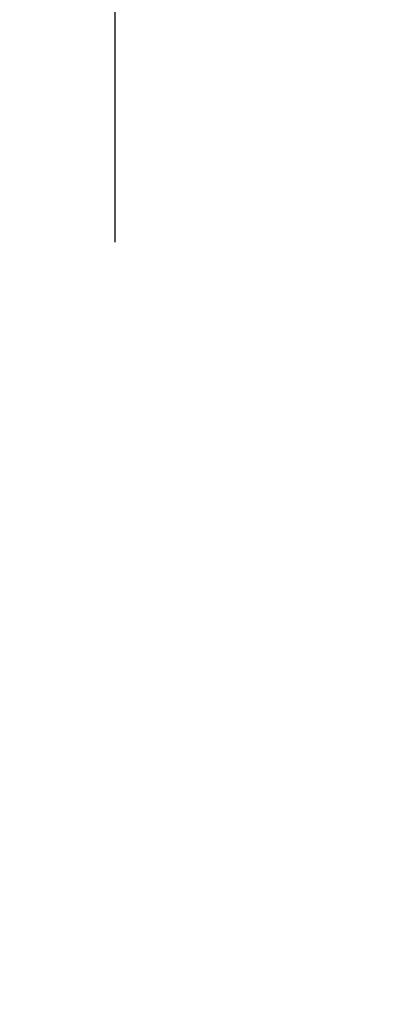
# Model space of a CAD drawing. Extents: x 23 to 1533, y 6 to 258.
# Tile 7 of 15: x 156 to 198, y 90 to 200. Entities that reach past the tile are written whole.
import ezdxf
from ezdxf.enums import TextEntityAlignment as Align

# ---------------------------------------------------------------- set-up
doc = ezdxf.new("R2010")
doc.units = 0
doc.header["$MEASUREMENT"] = 0
doc.layers.add('B_ANNO_DIM', color=7, linetype='Continuous', lineweight=18)
doc.layers.add('B_ANNO_TEXT', color=7, linetype='Continuous', lineweight=18)
doc.styles.add('Annotative', font='calibri.ttf', dxfattribs={"height": 0.0625})
doc.styles.get("Standard").update_dxf_attribs({"font": 'calibri.ttf'})
doc.dimstyles.new('Annotative', dxfattribs={"dimscale": 0, "dimtxt": 0.0625, "dimasz": 0.0625, "dimexe": 0.03125, "dimexo": 0.03125, "dimgap": 0.03125, "dimtad": 1, "dimdec": 3, "dimzin": 3, "dimdsep": 46, "dimlunit": 4, "dimtxsty": 'Standard', "dimblk": 'OPEN30', "dimcen": 0.03125, "dimaunit": 1, "dimadec": 0, "dimazin": 3, "dimtfac": 0.75, "dimtdec": 3, "dimtofl": 0, "dimtmove": 0, "dimatfit": 3, "dimldrblk": 'OPEN30', "dimfxl": 1, "dimtfill": 1, "dimfrac": 1, "dimtolj": 1, "dimtzin": 0, "dimarcsym": 0})

# ---------------------------------------------------------------- blocks, each defined once
blk = doc.blocks.new('_Open30')
at = {"color": 0, "linetype": 'ByBlock', "lineweight": -2}
for p, q in [((-1, 0.268), (0, 0)), ((0, 0), (-1, -0.268)), ((0, 0), (-1, 0))]:
    blk.add_line(p, q, dxfattribs=at)
blk = doc.blocks.new('*D80')
at = {"layer": 'B_ANNO_DIM', "color": 0, "lineweight": -2, "transparency": 16777216}
for p, q in [((144.07, 169.06), (144.07, 202.31)), ((270.05, 169.06), (270.05, 202.31)), ((145.57, 201.56), (268.55, 201.56))]:
    blk.add_line(p, q, dxfattribs=at)
at = {"layer": 'Defpoints', "color": 0, "transparency": 16777216}
for p in [(270.05, 201.56), (144.07, 168.31), (270.05, 168.31)]:
    blk.add_point(p, dxfattribs=at)
at = {"layer": 'B_ANNO_DIM', "color": 0, "lineweight": -2, "transparency": 16777216, "xscale": 1.5, "yscale": 1.5, "zscale": 1.5, "rotation": 180}
blk.add_blockref('_Open30', (144.07, 201.56), dxfattribs=at)
at = {"layer": 'B_ANNO_DIM', "color": 0, "lineweight": -2, "transparency": 16777216, "xscale": 1.5, "yscale": 1.5, "zscale": 1.5}
blk.add_blockref('_Open30', (270.05, 201.56), dxfattribs=at)
blk = doc.blocks.new('INS_G72W_BASE')
at = {"layer": 'B_ANNO_TEXT', "style": 'Annotative'}
for tag, p in [('B#', (171.5883, 52.41199, 1.68449)), ('6LAPLENGTH', (206.55825, 52.41083, 1.68449))]:
    blk.add_attdef(tag, text='', height=1.5, dxfattribs=at).set_placement(p, align=Align.MIDDLE_CENTER)
at = {"layer": 'B_ANNO_DIM'}
dim = blk.add_linear_dim(base=(270.05108, 201.55777, 0.84225), p1=(144.0738, 168.31493, 0.84225), p2=(270.05108, 168.31493, 0.84225), text=' ', dimstyle='Annotative', dxfattribs=at)
dim.commit()
dim.dimension.update_dxf_attribs({"geometry": '*D80', "text_midpoint": (207.04004, 201.55777, 0.84225), "dimtype": 128})

msp = doc.modelspace()

# ---------------------------------------------------------------- block references
msp.add_blockref('INS_G72W_BASE', (22.5, 6))

doc.saveas('drawing.dxf')
